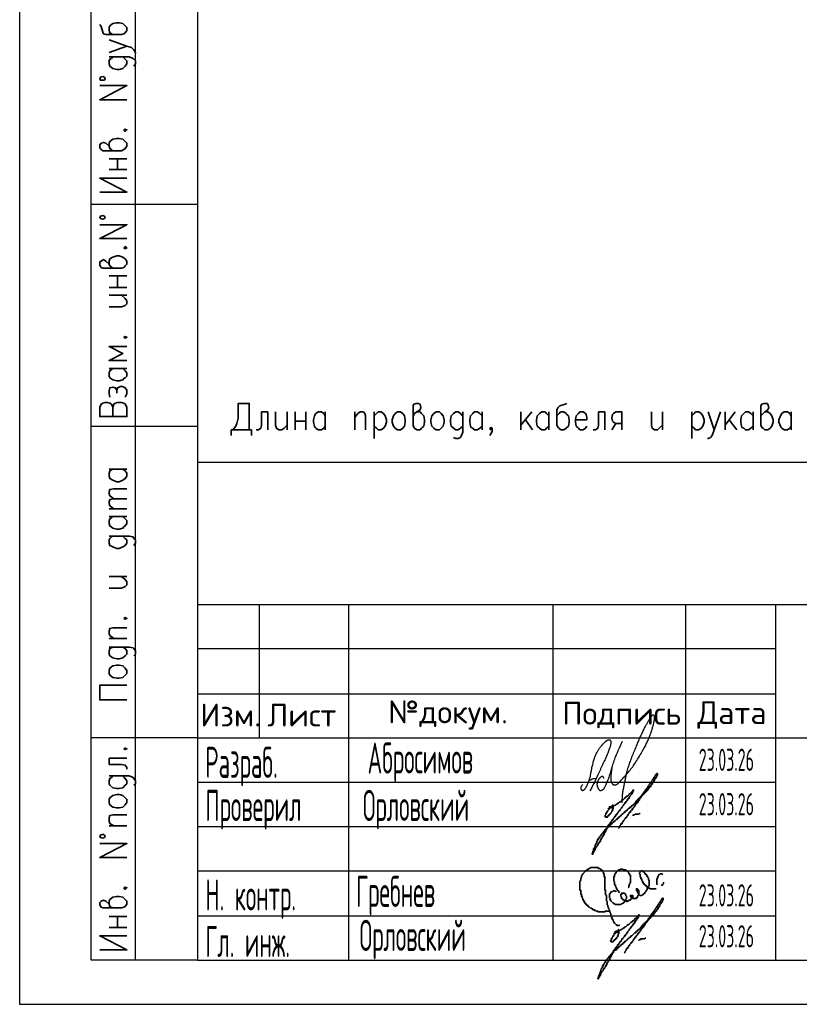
# Model space of a CAD drawing. Header units: millimetres. Extents: x 2 to 211, y 0 to 297.
# Tile 1 of 3: x 2 to 89, y 0 to 111. Entities that reach past the tile are written whole.
import ezdxf

# ---------------------------------------------------------------- set-up
doc = ezdxf.new("R2010")
doc.units = ezdxf.units.MM
doc.layers.add('Cont', color=6, linetype='Continuous')
doc.layers.add('Основная', color=1, linetype='Continuous', lineweight=50)
doc.styles.add('Isocpeur', font='isocpeur.ttf')
doc.styles.add('simplex.shx', font='simplex.shx', dxfattribs={"width": 0.9, "height": 2})

# ---------------------------------------------------------------- blocks, each defined once
blk = doc.blocks.new('абросимов')
at = {"color": 162, "lineweight": 25}
for points in [[(-760.73, -527.91), (-760.77, -528.14), (-760.79, -528.33), (-760.81, -528.47), (-760.83, -528.59), (-760.84, -528.67), (-760.84, -528.74), (-760.84, -528.79), (-760.84, -528.84), (-760.85, -528.89), (-760.84, -528.93), (-760.84, -528.98), (-760.84, -529.02), (-760.84, -529.06), (-760.84, -529.11), (-760.83, -529.15), (-760.83, -529.18), (-760.83, -529.22), (-760.82, -529.26), (-760.81, -529.29), (-760.81, -529.32), (-760.8, -529.36), (-760.79, -529.39), (-760.78, -529.42), (-760.77, -529.45), (-760.76, -529.48), (-760.75, -529.5), (-760.74, -529.53), (-760.72, -529.56), (-760.71, -529.58), (-760.69, -529.61), (-760.68, -529.63), (-760.66, -529.65), (-760.65, -529.67), (-760.63, -529.69), (-760.61, -529.7), (-760.6, -529.72), (-760.58, -529.73), (-760.56, -529.74), (-760.55, -529.75), (-760.53, -529.75), (-760.51, -529.76), (-760.49, -529.77), (-760.47, -529.77), (-760.45, -529.77), (-760.43, -529.77), (-760.41, -529.77), (-760.39, -529.77), (-760.37, -529.77), (-760.34, -529.76), (-760.31, -529.76), (-760.29, -529.75), (-760.26, -529.74), (-760.23, -529.73), (-760.2, -529.72), (-760.17, -529.71), (-760.15, -529.7), (-760.12, -529.68), (-760.09, -529.66), (-760.06, -529.64), (-760.03, -529.61), (-759.99, -529.57), (-759.93, -529.52), (-759.87, -529.45), (-759.79, -529.37), (-759.7, -529.28), (-759.6, -529.16), (-759.48, -529.04), (-759.36, -528.91), (-759.24, -528.77), (-759.11, -528.63), (-758.99, -528.49), (-758.87, -528.36), (-758.76, -528.22), (-758.66, -528.1), (-758.57, -527.97), (-758.47, -527.85), (-758.38, -527.72), (-758.29, -527.59), (-758.2, -527.46), (-758.11, -527.32), (-758.02, -527.17), (-757.92, -527.02), (-757.82, -526.86), (-757.72, -526.7), (-757.62, -526.54), (-757.52, -526.39), (-757.43, -526.23), (-757.34, -526.08), (-757.26, -525.94), (-757.19, -525.81), (-757.12, -525.68), (-757.05, -525.56), (-756.99, -525.45), (-756.93, -525.34), (-756.88, -525.23), (-756.83, -525.12), (-756.78, -525.02), (-756.73, -524.92), (-756.69, -524.82), (-756.64, -524.72), (-756.6, -524.62), (-756.56, -524.53), (-756.52, -524.43), (-756.48, -524.33), (-756.44, -524.24), (-756.41, -524.14), (-756.37, -524.05), (-756.34, -523.95), (-756.31, -523.86), (-756.28, -523.76), (-756.24, -523.67), (-756.21, -523.57), (-756.19, -523.48), (-756.16, -523.38), (-756.13, -523.29), (-756.1, -523.2), (-756.08, -523.11), (-756.05, -523.02), (-756.03, -522.93), (-756.01, -522.85), (-756, -522.76), (-755.98, -522.68), (-755.97, -522.61), (-755.95, -522.53), (-755.94, -522.47), (-755.94, -522.4), (-755.93, -522.34), (-755.93, -522.28), (-755.92, -522.23), (-755.92, -522.19), (-755.92, -522.14), (-755.92, -522.11), (-755.93, -522.07), (-755.93, -522.04), (-755.93, -522.02), (-755.94, -522), (-755.94, -521.98), (-755.95, -521.96), (-755.95, -521.95), (-755.96, -521.94), (-755.96, -521.93), (-755.97, -521.93), (-755.98, -521.92), (-755.98, -521.92), (-755.99, -521.92), (-756, -521.91), (-756, -521.91), (-756.01, -521.91), (-756.02, -521.91), (-756.02, -521.9), (-756.03, -521.9), (-756.04, -521.9), (-756.05, -521.9), (-756.05, -521.9), (-756.06, -521.9), (-756.07, -521.9), (-756.08, -521.9), (-756.09, -521.9), (-756.1, -521.91), (-756.11, -521.91), (-756.11, -521.91), (-756.12, -521.91), (-756.13, -521.92), (-756.14, -521.92), (-756.15, -521.93), (-756.16, -521.93), (-756.17, -521.94), (-756.18, -521.94), (-756.19, -521.95), (-756.2, -521.96), (-756.21, -521.97), (-756.22, -521.98), (-756.23, -522), (-756.25, -522.02), (-756.26, -522.04), (-756.28, -522.07), (-756.3, -522.1), (-756.33, -522.13), (-756.35, -522.17), (-756.38, -522.21), (-756.41, -522.26), (-756.45, -522.31), (-756.48, -522.36), (-756.52, -522.42), (-756.55, -522.48), (-756.59, -522.54), (-756.63, -522.6), (-756.67, -522.67), (-756.71, -522.73), (-756.76, -522.81), (-756.8, -522.88), (-756.84, -522.96), (-756.89, -523.04), (-756.93, -523.12), (-756.98, -523.21), (-757.03, -523.3), (-757.08, -523.4), (-757.13, -523.5), (-757.18, -523.6), (-757.23, -523.71), (-757.29, -523.82), (-757.35, -523.94), (-757.4, -524.06), (-757.46, -524.19), (-757.52, -524.31), (-757.58, -524.44), (-757.63, -524.56), (-757.68, -524.68), (-757.73, -524.8), (-757.78, -524.91), (-757.83, -525.02), (-757.87, -525.14), (-757.92, -525.25), (-757.97, -525.37), (-758.02, -525.5), (-758.07, -525.63), (-758.13, -525.76), (-758.19, -525.9), (-758.25, -526.05), (-758.31, -526.2), (-758.37, -526.36), (-758.44, -526.51), (-758.5, -526.66), (-758.56, -526.82), (-758.62, -526.97), (-758.67, -527.12), (-758.73, -527.26), (-758.77, -527.39), (-758.82, -527.52), (-758.86, -527.64), (-758.9, -527.75), (-758.93, -527.84), (-758.95, -527.93), (-758.98, -528), (-758.99, -528.06), (-759.01, -528.12), (-759.03, -528.18), (-759.04, -528.23), (-759.05, -528.29), (-759.07, -528.36), (-759.09, -528.43), (-759.1, -528.51), (-759.12, -528.6), (-759.14, -528.69), (-759.16, -528.79), (-759.18, -528.88), (-759.2, -528.98), (-759.22, -529.07), (-759.24, -529.17), (-759.26, -529.26), (-759.28, -529.35), (-759.3, -529.44), (-759.31, -529.53), (-759.33, -529.62), (-759.35, -529.72), (-759.37, -529.81), (-759.39, -529.91), (-759.41, -530.02), (-759.43, -530.12), (-759.45, -530.23), (-759.47, -530.34), (-759.49, -530.45), (-759.51, -530.55), (-759.52, -530.66), (-759.54, -530.77), (-759.55, -530.88), (-759.56, -530.99), (-759.58, -531.11), (-759.58, -531.25), (-759.59, -531.41), (-759.59, -531.58), (-759.6, -531.78)], [(-763.99, -529.71), (-764.05, -529.78), (-764.1, -529.84), (-764.14, -529.9), (-764.17, -529.94), (-764.19, -529.97), (-764.2, -530), (-764.21, -530.02), (-764.22, -530.05), (-764.22, -530.07), (-764.22, -530.08), (-764.23, -530.1), (-764.23, -530.12), (-764.23, -530.13), (-764.22, -530.15), (-764.22, -530.16), (-764.22, -530.18), (-764.22, -530.19), (-764.21, -530.21), (-764.21, -530.22), (-764.2, -530.23), (-764.19, -530.25), (-764.18, -530.26), (-764.17, -530.27), (-764.16, -530.29), (-764.15, -530.3), (-764.14, -530.31), (-764.13, -530.32), (-764.11, -530.33), (-764.1, -530.34), (-764.08, -530.35), (-764.07, -530.36), (-764.05, -530.37), (-764.03, -530.37), (-764.02, -530.38), (-764, -530.38), (-763.98, -530.38), (-763.97, -530.38), (-763.95, -530.37), (-763.93, -530.37), (-763.91, -530.36), (-763.89, -530.35), (-763.87, -530.34), (-763.85, -530.32), (-763.83, -530.3), (-763.81, -530.29), (-763.79, -530.27), (-763.77, -530.25), (-763.75, -530.23), (-763.73, -530.21), (-763.71, -530.18), (-763.69, -530.16), (-763.67, -530.13), (-763.66, -530.1), (-763.64, -530.07), (-763.62, -530.04), (-763.6, -530), (-763.57, -529.96), (-763.55, -529.91), (-763.53, -529.86), (-763.5, -529.81), (-763.48, -529.75), (-763.45, -529.69), (-763.42, -529.62), (-763.4, -529.55), (-763.37, -529.48), (-763.34, -529.41), (-763.31, -529.33), (-763.28, -529.25), (-763.25, -529.17), (-763.23, -529.1), (-763.2, -529.02), (-763.18, -528.94), (-763.16, -528.86), (-763.14, -528.79), (-763.13, -528.71), (-763.11, -528.63), (-763.1, -528.55), (-763.09, -528.47), (-763.07, -528.37), (-763.05, -528.28), (-763.03, -528.17), (-763.01, -528.06), (-762.99, -527.94), (-762.96, -527.82), (-762.93, -527.7), (-762.9, -527.58), (-762.87, -527.45), (-762.84, -527.33), (-762.81, -527.21), (-762.78, -527.09), (-762.74, -526.97), (-762.71, -526.86), (-762.67, -526.75), (-762.63, -526.65), (-762.59, -526.54), (-762.56, -526.44), (-762.52, -526.35), (-762.47, -526.26), (-762.43, -526.17), (-762.39, -526.09), (-762.35, -526.02), (-762.31, -525.94), (-762.27, -525.87), (-762.23, -525.81), (-762.19, -525.75), (-762.15, -525.69), (-762.11, -525.63), (-762.07, -525.58), (-762.04, -525.53), (-762, -525.49), (-761.97, -525.44), (-761.93, -525.4), (-761.9, -525.36), (-761.86, -525.32), (-761.83, -525.28), (-761.8, -525.25), (-761.77, -525.21), (-761.73, -525.18), (-761.7, -525.15), (-761.67, -525.12), (-761.64, -525.08), (-761.61, -525.05), (-761.58, -525.02), (-761.55, -525), (-761.52, -524.97), (-761.5, -524.94), (-761.47, -524.92), (-761.45, -524.89), (-761.42, -524.87), (-761.4, -524.85), (-761.37, -524.83), (-761.35, -524.81), (-761.33, -524.8), (-761.31, -524.78), (-761.29, -524.76), (-761.26, -524.75), (-761.24, -524.74), (-761.22, -524.73), (-761.2, -524.72), (-761.18, -524.71), (-761.16, -524.7), (-761.14, -524.69), (-761.11, -524.69), (-761.1, -524.69), (-761.08, -524.68), (-761.06, -524.68), (-761.04, -524.68), (-761.03, -524.68), (-761.01, -524.69), (-761, -524.69), (-760.98, -524.69), (-760.97, -524.7), (-760.95, -524.7), (-760.94, -524.71), (-760.93, -524.72), (-760.92, -524.73), (-760.91, -524.73), (-760.9, -524.74), (-760.89, -524.75), (-760.88, -524.77), (-760.87, -524.78), (-760.87, -524.79), (-760.86, -524.81), (-760.86, -524.82), (-760.85, -524.84), (-760.85, -524.86), (-760.85, -524.88), (-760.84, -524.9), (-760.84, -524.92), (-760.84, -524.94), (-760.84, -524.97), (-760.84, -524.99), (-760.84, -525.02), (-760.84, -525.05), (-760.84, -525.08), (-760.84, -525.12), (-760.85, -525.15), (-760.85, -525.19), (-760.86, -525.24), (-760.87, -525.28), (-760.89, -525.34), (-760.9, -525.4), (-760.92, -525.47), (-760.95, -525.55), (-760.98, -525.64), (-761.01, -525.74), (-761.05, -525.85), (-761.1, -525.96), (-761.14, -526.08), (-761.19, -526.2), (-761.24, -526.33), (-761.3, -526.46), (-761.35, -526.58), (-761.41, -526.71), (-761.47, -526.84), (-761.53, -526.98), (-761.59, -527.11), (-761.66, -527.24), (-761.72, -527.38), (-761.79, -527.52), (-761.85, -527.66), (-761.92, -527.81), (-761.99, -527.95), (-762.05, -528.1), (-762.12, -528.25), (-762.19, -528.41), (-762.26, -528.56), (-762.33, -528.72), (-762.4, -528.88), (-762.48, -529.04), (-762.56, -529.21), (-762.65, -529.41), (-762.76, -529.62), (-762.89, -529.86), (-763.03, -530.12), (-763.21, -530.43)], [(-761.61, -529.05), (-761.63, -528.99), (-761.65, -528.95), (-761.66, -528.91), (-761.67, -528.88), (-761.69, -528.86), (-761.7, -528.85), (-761.71, -528.84), (-761.72, -528.83), (-761.73, -528.82), (-761.74, -528.82), (-761.75, -528.82), (-761.76, -528.81), (-761.77, -528.81), (-761.78, -528.81), (-761.79, -528.81), (-761.81, -528.81), (-761.82, -528.82), (-761.83, -528.82), (-761.84, -528.82), (-761.86, -528.83), (-761.87, -528.83), (-761.89, -528.84), (-761.91, -528.85), (-761.92, -528.86), (-761.94, -528.87), (-761.97, -528.88), (-761.99, -528.9), (-762.01, -528.91), (-762.03, -528.93), (-762.05, -528.95), (-762.07, -528.97), (-762.09, -528.99), (-762.11, -529.02), (-762.13, -529.04), (-762.15, -529.06), (-762.17, -529.08), (-762.19, -529.11), (-762.2, -529.13), (-762.22, -529.16), (-762.23, -529.18), (-762.25, -529.21), (-762.26, -529.23), (-762.27, -529.26), (-762.28, -529.28), (-762.29, -529.31), (-762.3, -529.34), (-762.32, -529.36), (-762.33, -529.39), (-762.34, -529.42), (-762.35, -529.45), (-762.35, -529.47), (-762.36, -529.5), (-762.37, -529.53), (-762.38, -529.56), (-762.39, -529.59), (-762.39, -529.61), (-762.39, -529.64), (-762.4, -529.67), (-762.4, -529.69), (-762.4, -529.72), (-762.4, -529.74), (-762.4, -529.77), (-762.39, -529.8), (-762.39, -529.82), (-762.38, -529.85), (-762.38, -529.87), (-762.37, -529.9), (-762.36, -529.93), (-762.35, -529.95), (-762.34, -529.98), (-762.33, -530.01), (-762.32, -530.03), (-762.31, -530.06), (-762.3, -530.08), (-762.29, -530.11), (-762.28, -530.13), (-762.27, -530.16), (-762.26, -530.18), (-762.25, -530.2), (-762.24, -530.22), (-762.23, -530.23), (-762.22, -530.25), (-762.21, -530.26), (-762.2, -530.28), (-762.19, -530.29), (-762.17, -530.3), (-762.16, -530.31), (-762.15, -530.33), (-762.14, -530.34), (-762.12, -530.35), (-762.11, -530.36), (-762.1, -530.37), (-762.08, -530.38), (-762.07, -530.38), (-762.06, -530.39), (-762.04, -530.4), (-762.03, -530.4), (-762.01, -530.4), (-761.99, -530.4), (-761.97, -530.4), (-761.96, -530.39), (-761.93, -530.39), (-761.91, -530.38), (-761.89, -530.37), (-761.86, -530.36), (-761.83, -530.35), (-761.8, -530.33), (-761.77, -530.32), (-761.75, -530.3), (-761.72, -530.28), (-761.69, -530.27), (-761.67, -530.25), (-761.65, -530.23), (-761.63, -530.22), (-761.61, -530.2), (-761.6, -530.17), (-761.58, -530.15), (-761.56, -530.11), (-761.54, -530.07), (-761.51, -530.02), (-761.48, -529.96), (-761.44, -529.88), (-761.4, -529.8), (-761.36, -529.71), (-761.31, -529.61), (-761.27, -529.51), (-761.22, -529.39), (-761.17, -529.27), (-761.12, -529.15), (-761.08, -529.01), (-761.03, -528.88), (-760.99, -528.74), (-760.94, -528.59), (-760.89, -528.44), (-760.85, -528.29), (-760.8, -528.14), (-760.76, -527.99), (-760.71, -527.83), (-760.66, -527.67), (-760.61, -527.51), (-760.56, -527.35), (-760.51, -527.19), (-760.46, -527.03), (-760.4, -526.87), (-760.34, -526.7), (-760.27, -526.53), (-760.19, -526.34), (-760.1, -526.13), (-760, -525.88), (-759.87, -525.59), (-759.72, -525.25), (-759.54, -524.84)], [(-763.28, -529.26), (-763.22, -529.23), (-763.17, -529.21), (-763.13, -529.19), (-763.09, -529.17), (-763.06, -529.15), (-763.03, -529.14), (-763, -529.13), (-762.98, -529.12), (-762.96, -529.11), (-762.94, -529.1), (-762.92, -529.09), (-762.9, -529.08), (-762.88, -529.08), (-762.87, -529.07), (-762.85, -529.06), (-762.83, -529.06), (-762.82, -529.05), (-762.8, -529.05), (-762.79, -529.05), (-762.77, -529.04), (-762.76, -529.04), (-762.74, -529.04), (-762.72, -529.04), (-762.71, -529.04), (-762.69, -529.04), (-762.67, -529.04), (-762.65, -529.04), (-762.63, -529.04), (-762.61, -529.05), (-762.58, -529.06), (-762.54, -529.08), (-762.5, -529.09)]]:
    blk.add_lwpolyline(points, dxfattribs=at)
blk = doc.blocks.new('гребнев')
at = {"color": 7, "lineweight": 35, "flags": 128}
for points in [[(980.67, 131.23), (980.59, 131.14), (980.5, 131.14), (980.42, 131.14), (980.33, 131.14), (980.33, 131.23), (980.25, 131.23), (980.16, 131.31), (980.08, 131.4), (980.08, 131.48), (979.99, 131.48), (979.99, 131.57), (979.91, 131.65), (979.91, 131.74), (979.91, 131.82), (979.82, 131.82), (979.82, 131.9), (979.82, 131.99), (979.74, 132.07), (979.74, 132.16), (979.74, 132.24), (979.66, 132.33), (979.66, 132.41), (979.66, 132.5), (979.57, 132.58), (979.57, 132.67), (979.49, 132.75), (979.49, 132.84), (979.49, 132.92), (979.4, 133.01), (979.4, 133.09), (979.4, 133.17), (979.32, 133.26), (979.32, 133.34), (979.32, 133.43), (979.23, 133.51), (979.23, 133.6), (979.23, 133.68), (979.23, 133.77), (979.23, 133.85), (979.15, 133.94), (979.15, 134.02), (979.15, 134.11), (979.15, 134.19), (979.15, 134.28), (979.15, 134.36), (979.15, 134.44), (979.15, 134.53), (979.06, 134.61), (979.06, 134.7), (979.06, 134.78), (979.06, 134.87), (979.06, 134.95), (979.06, 135.04), (979.06, 135.12), (978.98, 135.12), (978.98, 135.21), (978.98, 135.29), (978.98, 135.38), (978.98, 135.46), (978.98, 135.55), (978.98, 135.63), (978.98, 135.71), (978.98, 135.8), (978.98, 135.88), (978.98, 135.97), (978.98, 136.05), (978.98, 136.14), (978.98, 136.22), (978.98, 136.31), (978.98, 136.39), (978.98, 136.48), (978.98, 136.56), (978.98, 136.65), (978.89, 136.65), (978.89, 136.73), (978.89, 136.82), (978.89, 136.9), (978.89, 136.98), (978.81, 136.98), (978.81, 137.07), (978.81, 137.15), (978.72, 137.24), (978.72, 137.32), (978.64, 137.32), (978.64, 137.41), (978.55, 137.41), (978.55, 137.49), (978.47, 137.49), (978.39, 137.58), (978.3, 137.58), (978.22, 137.58), (978.22, 137.66), (978.13, 137.66), (978.05, 137.66), (977.96, 137.66), (977.88, 137.66), (977.79, 137.66), (977.71, 137.66), (977.62, 137.66), (977.54, 137.66), (977.45, 137.66), (977.37, 137.66), (977.28, 137.58), (977.2, 137.58), (977.12, 137.49), (977.03, 137.49), (977.03, 137.41), (976.95, 137.41), (976.86, 137.32), (976.78, 137.32), (976.78, 137.24), (976.69, 137.15), (976.61, 137.07), (976.52, 136.98), (976.52, 136.9), (976.44, 136.9), (976.44, 136.82), (976.35, 136.73), (976.35, 136.65), (976.35, 136.56), (976.27, 136.48), (976.27, 136.39), (976.27, 136.31), (976.27, 136.22), (976.18, 136.14), (976.18, 136.05), (976.18, 135.97), (976.18, 135.88), (976.18, 135.8), (976.18, 135.71), (976.18, 135.63), (976.18, 135.55), (976.18, 135.46), (976.18, 135.38), (976.18, 135.29), (976.18, 135.21), (976.18, 135.12), (976.27, 135.12), (976.27, 135.04), (976.27, 134.95), (976.27, 134.87), (976.27, 134.78), (976.27, 134.7), (976.35, 134.7), (976.35, 134.61), (976.35, 134.53), (976.35, 134.44), (976.44, 134.44), (976.44, 134.36)], [(981.6, 135.38), (981.69, 135.46), (981.69, 135.63), (981.77, 135.71), (981.77, 135.8), (981.77, 135.88), (981.86, 135.97), (981.86, 136.05), (981.86, 136.14), (981.86, 136.22), (981.86, 136.31), (981.86, 136.39), (981.86, 136.48), (981.86, 136.56), (981.86, 136.65), (981.86, 136.73), (981.86, 136.82), (981.77, 136.82), (981.77, 136.9), (981.77, 136.98), (981.69, 136.98), (981.69, 137.07), (981.6, 137.15), (981.52, 137.24), (981.43, 137.32), (981.35, 137.32), (981.35, 137.41), (981.26, 137.41), (981.18, 137.41), (981.09, 137.41), (981.01, 137.49), (980.93, 137.49), (980.84, 137.49), (980.76, 137.49), (980.67, 137.41), (980.59, 137.41), (980.5, 137.41), (980.5, 137.32), (980.42, 137.32), (980.33, 137.24), (980.25, 137.15), (980.25, 137.07), (980.16, 137.07), (980.16, 136.98), (980.08, 136.9), (980.08, 136.82), (980.08, 136.73), (980.08, 136.65), (979.99, 136.65), (979.99, 136.56), (979.99, 136.48), (979.99, 136.39), (979.99, 136.31), (979.99, 136.22), (979.99, 136.14), (980.08, 136.05), (980.08, 135.97), (980.08, 135.88), (980.08, 135.8), (980.08, 135.71), (980.16, 135.71), (980.16, 135.63), (980.16, 135.55), (980.25, 135.46), (980.25, 135.38), (980.33, 135.29), (980.33, 135.21), (980.42, 135.12), (980.5, 135.04), (980.5, 134.95), (980.67, 134.87)], [(983.89, 135.63), (983.97, 135.63), (983.97, 135.71), (983.97, 135.8), (983.97, 135.88), (983.97, 135.97), (983.97, 136.05), (983.97, 136.14), (983.97, 136.22), (983.89, 136.31), (983.89, 136.39), (983.89, 136.48), (983.8, 136.56), (983.8, 136.65), (983.72, 136.65), (983.72, 136.73), (983.72, 136.82), (983.63, 136.82), (983.63, 136.9), (983.55, 136.9), (983.55, 136.98), (983.47, 136.98), (983.47, 137.07), (983.38, 137.15), (983.3, 137.24), (983.21, 137.24), (983.21, 137.32), (983.13, 137.32), (983.04, 137.32), (982.96, 137.24), (982.96, 137.15), (982.87, 137.07), (982.87, 136.98), (982.96, 136.9), (982.96, 136.82), (982.96, 136.73), (982.96, 136.65), (983.04, 136.56), (983.04, 136.48), (983.04, 136.39), (983.13, 136.39), (983.13, 136.31), (983.13, 136.22), (983.21, 136.14), (983.21, 136.05), (983.3, 136.05), (983.3, 135.97), (983.3, 135.88), (983.38, 135.88), (983.38, 135.8), (983.47, 135.8), (983.47, 135.71), (983.55, 135.71), (983.55, 135.63), (983.63, 135.63), (983.63, 135.55), (983.72, 135.55), (983.72, 135.46), (983.8, 135.46), (983.89, 135.46), (983.89, 135.38), (983.97, 135.38), (984.06, 135.29), (984.14, 135.29), (984.23, 135.29), (984.31, 135.29), (984.4, 135.29), (984.48, 135.29), (984.57, 135.29), (984.74, 135.29)], [(985.5, 136.9), (985.41, 136.98), (985.33, 136.98), (985.24, 136.98), (985.16, 136.9), (985.07, 136.9), (985.07, 136.82), (984.99, 136.73), (984.99, 136.65), (984.9, 136.56), (984.9, 136.48), (984.9, 136.39), (984.82, 136.39), (984.82, 136.31), (984.82, 136.22), (984.82, 136.14), (984.82, 136.05), (984.82, 135.97), (984.82, 135.8), (984.9, 135.71)], [(980.25, 134.95), (980.16, 135.04), (979.99, 135.04), (979.91, 135.04), (979.82, 134.95), (979.74, 134.95), (979.66, 134.95), (979.66, 134.87), (979.57, 134.78), (979.57, 134.7), (979.49, 134.7), (979.49, 134.61), (979.49, 134.53), (979.49, 134.44), (979.49, 134.36), (979.49, 134.28), (979.57, 134.19), (979.57, 134.11), (979.57, 134.02), (979.66, 134.02), (979.66, 133.94), (979.74, 133.85), (979.82, 133.77), (979.91, 133.68), (979.99, 133.68), (979.99, 133.6), (980.08, 133.6), (980.16, 133.51), (980.25, 133.51), (980.33, 133.51), (980.42, 133.51), (980.5, 133.51), (980.59, 133.51), (980.67, 133.51), (980.76, 133.51), (980.84, 133.6), (980.93, 133.6), (981.01, 133.68), (981.09, 133.68), (981.09, 133.77), (981.18, 133.77), (981.18, 133.85), (981.26, 133.85), (981.26, 133.94), (981.35, 133.94), (981.35, 134.02), (981.35, 134.11), (981.43, 134.19), (981.43, 134.28), (981.43, 134.36), (981.43, 134.44), (981.35, 134.53), (981.35, 134.61), (981.26, 134.7), (981.18, 134.78), (981.09, 134.78), (981.01, 134.78), (980.93, 134.78), (980.84, 134.78), (980.84, 134.7), (980.84, 134.61), (980.76, 134.61), (980.76, 134.53), (980.76, 134.44), (980.84, 134.36), (980.84, 134.28), (980.84, 134.19), (980.93, 134.19), (981.01, 134.11), (981.09, 134.02), (981.18, 134.02), (981.18, 133.94), (981.26, 133.94), (981.35, 133.94), (981.43, 133.85), (981.52, 133.85), (981.52, 133.94), (981.6, 133.94), (981.69, 133.94), (981.69, 134.02), (981.77, 134.02), (981.86, 134.02), (981.86, 134.11), (981.94, 134.11), (982.03, 134.19), (982.11, 134.28), (982.11, 134.36), (982.11, 134.44), (982.11, 134.53), (982.03, 134.53), (981.94, 134.53), (981.86, 134.53), (981.86, 134.44), (981.94, 134.44), (981.94, 134.36), (981.94, 134.28), (982.03, 134.28), (982.11, 134.28), (982.11, 134.19), (982.2, 134.19), (982.28, 134.19), (982.36, 134.19), (982.45, 134.19), (982.53, 134.19), (982.53, 134.28), (982.62, 134.28), (982.62, 134.36), (982.7, 134.44), (982.7, 134.53), (982.79, 134.53), (982.79, 134.61), (982.79, 134.7), (982.79, 134.78), (982.79, 134.87), (982.79, 134.95), (982.79, 135.04), (982.79, 135.12), (982.7, 135.12), (982.7, 135.21), (982.62, 135.21), (982.62, 135.29), (982.53, 135.29), (982.53, 135.21), (982.53, 135.12), (982.62, 135.12), (982.62, 135.04), (982.62, 134.95), (982.7, 134.87), (982.7, 134.78), (982.79, 134.7), (982.79, 134.61), (982.87, 134.61), (982.96, 134.53), (983.04, 134.53), (983.13, 134.53), (983.21, 134.61), (983.3, 134.61), (983.3, 134.7), (983.38, 134.7), (983.47, 134.78), (983.47, 134.87), (983.55, 134.95), (983.63, 135.04), (983.72, 135.12), (983.72, 135.21), (983.8, 135.38), (983.8, 135.46), (983.89, 135.55), (983.89, 135.63)], [(985.41, 135.63), (985.41, 135.71), (985.5, 135.71), (985.5, 135.8), (985.58, 135.88), (985.58, 135.97), (985.67, 135.97)], [(976.44, 134.36), (976.44, 134.28), (976.52, 134.19), (976.52, 134.11), (976.52, 134.02), (976.61, 134.02), (976.61, 133.94), (976.61, 133.85), (976.69, 133.85), (976.69, 133.77), (976.78, 133.68), (976.78, 133.6), (976.86, 133.6), (976.86, 133.51), (976.95, 133.51), (976.95, 133.43), (977.03, 133.43), (977.12, 133.34), (977.12, 133.26), (977.2, 133.26), (977.28, 133.17), (977.37, 133.09), (977.45, 133.09), (977.54, 133.01), (977.62, 133.01), (977.62, 132.92), (977.71, 132.92), (977.79, 132.92), (977.79, 132.84), (977.88, 132.84), (977.96, 132.84), (978.05, 132.75), (978.13, 132.75), (978.22, 132.75), (978.22, 132.67), (978.3, 132.67), (978.39, 132.67), (978.47, 132.67), (978.55, 132.67), (978.64, 132.67), (978.72, 132.67), (978.81, 132.67), (978.89, 132.67), (978.98, 132.67), (978.98, 132.75), (979.06, 132.75), (979.15, 132.75), (979.23, 132.75), (979.32, 132.75), (979.4, 132.75), (979.49, 132.75)]]:
    blk.add_lwpolyline(points, dxfattribs=at)
blk = doc.blocks.new('Орловский')
at = {"color": 7, "lineweight": 35, "flags": 128}
for points in [[(979.15, 126.57), (979.15, 126.66), (979.23, 126.74), (979.23, 126.82), (979.23, 126.91), (979.32, 126.91), (979.32, 126.99), (979.32, 127.08), (979.4, 127.08), (979.4, 127.16), (979.49, 127.25), (979.49, 127.33), (979.57, 127.33), (979.57, 127.42), (979.66, 127.5), (979.66, 127.59), (979.74, 127.59), (979.74, 127.67), (979.82, 127.76), (979.91, 127.84), (979.99, 127.93), (979.99, 128.01), (980.08, 128.01), (980.08, 128.09), (980.16, 128.09), (980.16, 128.18), (980.25, 128.26), (980.33, 128.35), (980.42, 128.43), (980.5, 128.43), (980.5, 128.52), (980.59, 128.6), (980.67, 128.69), (980.76, 128.69), (980.76, 128.77), (980.84, 128.77), (980.84, 128.86), (980.93, 128.86), (980.93, 128.94), (981.01, 128.94), (981.09, 129.03), (981.09, 129.11), (981.18, 129.11), (981.26, 129.2), (981.35, 129.28), (981.43, 129.36), (981.52, 129.36), (981.52, 129.45), (981.6, 129.45), (981.6, 129.53), (981.69, 129.53), (981.69, 129.62), (981.77, 129.62), (981.77, 129.7), (981.86, 129.7), (981.94, 129.79), (982.03, 129.87), (982.11, 129.96), (982.2, 130.04), (982.28, 130.13), (982.36, 130.13), (982.36, 130.21), (982.45, 130.21), (982.45, 130.3), (982.53, 130.3), (982.62, 130.38), (982.7, 130.47), (982.79, 130.55), (982.87, 130.63), (982.96, 130.63), (982.96, 130.72), (983.04, 130.72), (983.04, 130.8), (983.13, 130.8), (983.13, 130.89), (983.21, 130.89), (983.21, 130.97), (983.3, 130.97), (983.38, 131.06), (983.47, 131.14), (983.55, 131.23), (983.63, 131.31), (983.63, 131.4), (983.72, 131.4), (983.72, 131.48), (983.8, 131.48), (983.8, 131.57), (983.89, 131.57), (983.89, 131.65), (983.97, 131.65), (983.97, 131.74), (984.06, 131.74), (984.06, 131.82), (984.14, 131.82), (984.14, 131.9), (984.23, 131.9), (984.23, 131.99), (984.31, 131.99), (984.31, 132.07), (984.4, 132.07), (984.4, 132.16), (984.48, 132.16), (984.48, 132.24), (984.57, 132.24), (984.57, 132.33), (984.65, 132.33), (984.65, 132.41), (984.74, 132.41), (984.74, 132.5), (984.82, 132.5), (984.82, 132.58), (984.9, 132.58), (984.9, 132.67), (984.99, 132.67), (984.99, 132.75), (985.07, 132.84), (985.16, 132.92), (985.16, 133.01), (985.24, 133.01), (985.24, 133.09), (985.33, 133.09), (985.33, 133.17), (985.41, 133.26), (985.41, 133.34), (985.5, 133.34), (985.5, 133.43), (985.5, 133.51), (985.58, 133.51), (985.58, 133.6), (985.67, 133.6), (985.67, 133.68), (985.75, 133.77), (985.75, 133.85), (985.84, 133.94), (985.84, 134.02), (985.92, 134.02), (985.92, 134.11), (986.01, 134.19), (986.01, 134.28), (986.09, 134.36), (986.09, 134.44), (986.09, 134.53), (986.01, 134.53), (985.92, 134.44), (985.92, 134.36), (985.84, 134.36), (985.84, 134.28), (985.75, 134.19), (985.75, 134.11), (985.67, 134.11), (985.67, 134.02), (985.58, 133.94), (985.58, 133.85), (985.5, 133.85), (985.5, 133.77), (985.41, 133.68), (985.41, 133.6), (985.33, 133.6), (985.33, 133.51), (985.24, 133.43), (985.16, 133.34), (985.16, 133.26)], [(985.16, 133.26), (985.07, 133.17), (985.07, 133.09), (984.99, 133.09), (984.99, 133.01), (984.99, 132.92), (984.9, 132.92), (984.9, 132.84), (984.82, 132.84), (984.82, 132.75), (984.74, 132.75), (984.74, 132.67), (984.65, 132.58), (984.65, 132.5), (984.57, 132.5), (984.57, 132.41), (984.48, 132.33), (984.48, 132.24), (984.4, 132.24), (984.4, 132.16), (984.31, 132.07), (984.31, 131.99), (984.23, 131.9), (984.23, 131.82), (984.14, 131.82), (984.14, 131.74), (984.06, 131.65), (984.06, 131.57), (983.97, 131.57), (983.97, 131.48), (983.89, 131.4), (983.89, 131.31), (983.8, 131.31), (983.8, 131.23), (983.72, 131.23), (983.72, 131.14), (983.63, 131.14), (983.63, 131.06), (983.55, 130.97), (983.55, 130.89), (983.47, 130.89), (983.47, 130.8), (983.38, 130.72), (983.3, 130.63), (983.3, 130.55), (983.21, 130.55), (983.21, 130.47), (983.13, 130.38), (983.04, 130.3), (983.04, 130.21), (982.96, 130.21), (982.96, 130.13), (982.87, 130.13), (982.87, 130.04), (982.79, 129.96), (982.79, 129.87), (982.7, 129.87), (982.7, 129.79), (982.62, 129.7), (982.62, 129.62), (982.53, 129.62), (982.53, 129.53), (982.45, 129.53), (982.45, 129.45), (982.36, 129.36), (982.28, 129.28), (982.28, 129.2), (982.2, 129.2), (982.2, 129.11), (982.11, 129.03), (982.11, 128.94), (982.03, 128.94), (982.03, 128.86), (981.94, 128.86), (981.94, 128.77), (981.86, 128.69), (981.86, 128.6), (981.77, 128.52), (981.77, 128.43), (981.69, 128.35)], [(980.5, 130.55), (980.67, 130.63), (980.76, 130.63), (980.84, 130.72), (980.93, 130.72), (981.01, 130.8), (981.09, 130.8), (981.09, 130.89), (981.18, 130.89), (981.26, 130.97), (981.35, 130.97), (981.43, 131.06), (981.52, 131.14), (981.6, 131.14), (981.69, 131.23), (981.77, 131.31), (981.86, 131.31), (981.94, 131.4), (982.03, 131.48), (982.11, 131.57), (982.2, 131.57), (982.28, 131.65), (982.36, 131.74), (982.45, 131.82), (982.53, 131.9), (982.62, 131.9), (982.62, 131.99), (982.7, 131.99), (982.79, 132.07), (982.87, 132.16), (982.87, 132.24), (982.96, 132.24), (983.04, 132.33), (983.13, 132.41), (983.21, 132.5), (983.3, 132.58), (983.3, 132.67), (983.38, 132.67), (983.38, 132.58), (983.3, 132.5), (983.3, 132.41), (983.21, 132.33), (983.21, 132.24), (983.13, 132.24), (983.13, 132.16), (983.04, 132.07), (982.96, 131.99), (982.96, 131.9), (982.87, 131.9), (982.87, 131.82), (982.87, 131.74), (982.79, 131.74), (982.79, 131.65), (982.7, 131.65), (982.7, 131.57), (982.62, 131.48), (982.53, 131.4), (982.53, 131.31), (982.45, 131.31), (982.45, 131.23), (982.36, 131.14), (982.28, 131.06), (982.28, 130.97), (982.2, 130.97), (982.2, 130.89), (982.11, 130.8), (982.11, 130.72), (982.03, 130.72), (982.03, 130.63), (981.94, 130.55), (981.86, 130.47), (981.86, 130.38), (981.77, 130.38), (981.77, 130.3), (981.69, 130.21), (981.6, 130.13), (981.52, 130.04), (981.52, 129.96), (981.43, 129.96), (981.43, 129.87), (981.35, 129.79), (981.35, 129.7), (981.26, 129.7), (981.26, 129.62), (981.18, 129.62), (981.18, 129.53), (981.09, 129.45), (981.09, 129.36), (981.01, 129.36), (981.01, 129.28), (980.93, 129.28), (980.93, 129.2), (980.84, 129.11), (980.84, 129.03), (980.76, 129.03), (980.76, 128.94), (980.67, 128.86), (980.67, 128.77), (980.59, 128.77), (980.59, 128.69), (980.5, 128.69), (980.5, 128.6), (980.5, 128.52), (980.42, 128.52), (980.42, 128.43), (980.33, 128.35), (980.33, 128.26), (980.33, 128.18), (980.25, 128.18), (980.25, 128.09), (980.25, 128.01), (980.16, 128.01), (980.16, 127.93), (980.16, 127.84), (980.08, 127.84), (980.08, 127.76), (980.08, 127.67), (979.99, 127.67), (979.99, 127.59), (979.91, 127.5), (979.91, 127.42), (979.82, 127.33), (979.82, 127.25), (979.74, 127.25), (979.74, 127.16), (979.74, 127.08), (979.66, 127.08), (979.66, 126.99), (979.66, 126.91), (979.57, 126.91), (979.57, 126.82), (979.49, 126.74), (979.49, 126.66), (979.4, 126.66), (979.4, 126.57), (979.32, 126.49), (979.32, 126.4), (979.23, 126.32), (979.15, 126.23), (979.15, 126.15), (979.06, 126.06), (979.06, 125.98), (978.98, 125.89), (978.98, 125.81), (978.89, 125.72), (978.89, 125.64), (978.81, 125.55), (978.81, 125.47), (978.72, 125.47), (978.72, 125.55), (978.81, 125.55), (978.81, 125.64), (978.81, 125.72), (978.81, 125.81), (978.89, 125.89), (978.89, 125.98), (978.89, 126.06), (978.98, 126.15), (978.98, 126.23), (979.06, 126.32), (979.06, 126.4), (979.06, 126.49), (979.15, 126.57)], [(981.09, 131.06), (981.01, 130.97), (980.93, 130.89), (980.84, 130.8), (980.76, 130.72), (980.67, 130.63), (980.67, 130.55), (980.59, 130.55), (980.59, 130.47), (980.5, 130.38), (980.5, 130.3), (980.42, 130.3), (980.42, 130.21), (980.33, 130.13), (980.33, 130.04), (980.25, 130.04), (980.25, 129.96), (980.25, 129.87), (980.16, 129.79), (980.16, 129.7), (980.25, 129.7), (980.25, 129.62), (980.33, 129.62), (980.42, 129.62), (980.42, 129.7), (980.5, 129.7), (980.5, 129.79), (980.59, 129.79), (980.59, 129.87), (980.67, 129.87), (980.76, 129.96), (980.76, 130.04), (980.84, 130.04), (980.84, 130.13), (980.93, 130.21), (980.93, 130.3), (981.01, 130.3), (981.01, 130.38), (981.01, 130.47), (981.01, 130.55), (981.09, 130.55), (981.09, 130.63), (981.09, 130.72), (981.01, 130.72), (981.01, 130.8), (980.93, 130.8), (980.84, 130.8), (980.76, 130.8), (980.67, 130.8), (980.67, 130.72), (980.59, 130.72)], [(983.3, 129.79), (983.38, 129.87), (983.47, 129.87), (983.55, 129.96), (983.63, 129.96), (983.72, 129.96), (983.8, 129.96), (983.89, 129.96), (983.97, 129.96), (984.06, 130.04), (984.14, 130.04)]]:
    blk.add_lwpolyline(points, dxfattribs=at)

msp = doc.modelspace()

# ---------------------------------------------------------------- linework, layer by layer
at = {"color": 7, "linetype": 'Continuous', "lineweight": 25}
for p, q in [((1.51, 296.99), (1.51, 0)), ((1.51, 296.99), (1.51, 0)), ((21.53, 40.03), (86.56, 40.03)), ((21.53, 25), (86.56, 25)), ((21.53, 20.01), (86.56, 20.01)), ((21.53, 15.03), (86.56, 15.03)), ((21.53, 9.96), (86.56, 9.96)), ((1.51, 0), (211.45, 0)), ((1.51, 0), (211.45, 0))]:
    msp.add_line(p, q, dxfattribs=at)
at = {"color": 7, "linetype": 'Continuous', "lineweight": 35}
for p, q in [((11.57, 95.18), (13.58, 95.18)), ((12.53, 93.96), (12.53, 95.18)), ((11.57, 93.96), (13.58, 93.96)), ((11.57, 81.98), (13.58, 81.98)), ((12.53, 80.67), (12.53, 81.98)), ((11.57, 80.67), (13.58, 80.67)), ((11.57, 79.8), (13.58, 79.8)), ((11.57, 71.58), (13.58, 71.58)), ((29.44, 66.67), (29.44, 64.66)), ((31.62, 66.67), (31.62, 64.66)), ((32.5, 66.67), (32.5, 64.66)), ((33.72, 66.67), (33.72, 64.66)), ((35.9, 66.67), (35.9, 64.66)), ((39.23, 66.67), (39.23, 64.66)), ((41.41, 66.67), (41.41, 63.69)), ((53.56, 66.67), (53.56, 64.66)), ((57.93, 66.67), (57.93, 64.66)), ((59.15, 66.67), (57.93, 65.18)), ((61.08, 66.67), (61.08, 64.66)), ((67.37, 66.67), (67.37, 64.66)), ((73.84, 66.67), (73.84, 64.66)), ((77.16, 66.67), (77.16, 63.69)), ((80.92, 66.67), (80.92, 64.66)), ((82.05, 66.67), (80.92, 65.18)), ((84.06, 66.67), (84.06, 64.66)), ((88.34, 66.67), (88.34, 64.66)), ((32.5, 65.62), (33.72, 65.62)), ((58.45, 65.79), (59.24, 64.66)), ((81.35, 65.79), (82.23, 64.66)), ((68.15, 64.66), (68.59, 65.36)), ((11.57, 60.22), (13.58, 60.22)), ((11.57, 55.76), (13.58, 55.76)), ((11.57, 54.89), (13.58, 54.89)), ((11.57, 48.16), (13.58, 48.16)), ((11.57, 41.17), (13.58, 41.17)), ((11.57, 27.71), (13.58, 27.71)), ((11.57, 20.1), (13.58, 20.1)), ((11.57, 9.88), (13.58, 9.88)), ((12.53, 8.65), (12.53, 9.88)), ((11.57, 8.65), (13.58, 8.65))]:
    msp.add_line(p, q, dxfattribs=at)
for points in [[(10.52, 110.3), (10.69, 110.04), (10.87, 109.43), (10.95, 109.25), (11.22, 109.16), (12.96, 109.16), (13.23, 109.25), (13.4, 109.34), (13.58, 109.6), (13.58, 109.95), (13.4, 110.13), (13.14, 110.39), (12.7, 110.48), (12.44, 110.48), (12, 110.39), (11.83, 110.3), (11.65, 110.13), (11.57, 109.95), (11.57, 109.6), (11.65, 109.34), (12, 109.16)], [(11.57, 107.15), (13.58, 107.85), (11.57, 108.55)], [(13.58, 107.85), (14.1, 107.68), (14.36, 107.42), (14.54, 107.15), (14.54, 107.07)], [(12, 106.63), (11.83, 106.45), (11.65, 106.37), (11.57, 106.19), (11.57, 105.84), (11.65, 105.58), (12, 105.32), (12.44, 105.23), (12.7, 105.23), (13.14, 105.32), (13.4, 105.58), (13.58, 105.84), (13.58, 106.19), (13.4, 106.37), (13.14, 106.63)], [(11.57, 106.63), (13.84, 106.63), (14.27, 106.45), (14.36, 106.37), (14.54, 106.19), (14.54, 105.84), (14.36, 105.58)], [(13.58, 101.82), (10.52, 101.82), (13.58, 103.4), (10.52, 103.4)], [(12, 96.05), (11.65, 96.32), (11.57, 96.58), (11.22, 96.93), (10.95, 97.02), (10.69, 96.93), (10.52, 96.75), (10.52, 96.4), (10.69, 96.23), (10.87, 96.05), (12.96, 96.05), (13.23, 96.23), (13.4, 96.32), (13.58, 96.58), (13.58, 96.93), (13.4, 97.1), (13.14, 97.36), (12.7, 97.45), (12.44, 97.45), (12, 97.36), (11.65, 97.1), (11.57, 96.93), (11.57, 96.58)], [(10.52, 91.42), (13.58, 91.42), (10.52, 92.99), (13.58, 92.99)], [(13.58, 86.18), (10.52, 86.18), (13.58, 87.75), (10.52, 87.75)], [(12, 82.86), (11.65, 83.12), (11.57, 83.29), (11.22, 83.64), (10.95, 83.82), (10.69, 83.64), (10.52, 83.56), (10.52, 83.21), (10.69, 82.94), (10.87, 82.86), (12.96, 82.86), (13.23, 82.94), (13.4, 83.12), (13.58, 83.29), (13.58, 83.64), (13.4, 83.9), (13.14, 84.08), (12.7, 84.25), (12.44, 84.25), (12, 84.08), (11.65, 83.9), (11.57, 83.64), (11.57, 83.29)], [(11.57, 78.49), (12.96, 78.49), (13.4, 78.66), (13.58, 78.84), (13.58, 79.19), (13.4, 79.45), (12.96, 79.8)], [(13.58, 74.03), (11.57, 74.03), (13.14, 73.24), (11.57, 72.46), (13.58, 72.46)], [(13.14, 71.58), (13.4, 71.32), (13.58, 71.06), (13.58, 70.71), (13.4, 70.53), (13.23, 70.45), (13.14, 70.27), (12.7, 70.18), (12.44, 70.18), (12, 70.27), (11.65, 70.53), (11.57, 70.71), (11.57, 71.06), (11.65, 71.32), (12, 71.58)], [(11.65, 68.35), (11.57, 68.7), (11.57, 69.05), (11.65, 69.4), (12, 69.48), (12.26, 69.4), (12.44, 69.13), (12.44, 68.78)], [(12.44, 69.13), (12.53, 69.4), (12.7, 69.48), (12.96, 69.57), (13.23, 69.48), (13.4, 69.4), (13.58, 69.13), (13.58, 68.7), (13.4, 68.35)], [(10.52, 67.21), (10.52, 66.16), (13.58, 66.16), (13.58, 67.21), (13.4, 67.56), (13.23, 67.65), (12.96, 67.74), (12.53, 67.74), (12.26, 67.65), (12.09, 67.56), (12, 67.21), (12, 66.16)], [(10.52, 67.21), (10.69, 67.56), (10.87, 67.65), (11.13, 67.74), (11.39, 67.74), (11.65, 67.65), (11.83, 67.56), (12, 67.21)], [(25.5, 64.66), (25.85, 65.09), (25.94, 65.36), (26.11, 65.97), (26.11, 67.63), (27.34, 67.63), (27.34, 64.66)], [(45.78, 66.23), (45.95, 66.49), (46.22, 66.67), (46.57, 66.93), (46.65, 67.19), (46.57, 67.54), (46.39, 67.63), (46.13, 67.63), (45.87, 67.54), (45.78, 67.37), (45.78, 65.18), (45.87, 64.92), (45.95, 64.83), (46.22, 64.66), (46.57, 64.66), (46.74, 64.83), (47, 65.09), (47.09, 65.53), (47.09, 65.79), (47, 66.23), (46.74, 66.49), (46.57, 66.67), (46.22, 66.67)], [(63.09, 67.63), (62.91, 67.54), (62.3, 67.37), (62.12, 67.19), (61.95, 66.93), (61.95, 65.18), (62.12, 64.92), (62.21, 64.83), (62.39, 64.66), (62.74, 64.66), (63, 64.83), (63.26, 65.09), (63.35, 65.53), (63.35, 65.79), (63.26, 66.23), (63.09, 66.4), (63, 66.49), (62.74, 66.67), (62.39, 66.67), (62.21, 66.49), (61.95, 66.23)], [(84.94, 66.23), (85.2, 66.49), (85.37, 66.67), (85.72, 66.93), (85.81, 67.19), (85.72, 67.54), (85.64, 67.63), (85.29, 67.63), (85.02, 67.54), (84.94, 67.37), (84.94, 65.18), (85.02, 64.92), (85.2, 64.83), (85.37, 64.66), (85.72, 64.66), (85.98, 64.83), (86.16, 65.09), (86.33, 65.53), (86.33, 65.79), (86.16, 66.23), (85.98, 66.49), (85.72, 66.67), (85.37, 66.67)], [(29.44, 66.67), (28.74, 66.67), (28.74, 65.18), (28.65, 64.83), (28.39, 64.66), (28.13, 64.66)], [(30.31, 66.67), (30.31, 65.18), (30.4, 64.83), (30.66, 64.66), (31.01, 64.66), (31.27, 64.83), (31.62, 65.18)], [(35.9, 65.09), (35.73, 64.83), (35.47, 64.66), (35.12, 64.66), (34.85, 64.83), (34.77, 64.92), (34.68, 65.09), (34.59, 65.53), (34.59, 65.79), (34.68, 66.23), (34.85, 66.49), (35.12, 66.67), (35.47, 66.67), (35.73, 66.49), (35.9, 66.23)], [(39.23, 66.05), (39.57, 66.49), (39.84, 66.67), (40.19, 66.67), (40.36, 66.49), (40.45, 66.23), (40.45, 64.66)], [(41.41, 66.23), (41.67, 66.49), (41.85, 66.67), (42.2, 66.67), (42.46, 66.49), (42.63, 66.23), (42.81, 65.79), (42.81, 65.53), (42.63, 65.09), (42.46, 64.83), (42.2, 64.66), (41.85, 64.66), (41.67, 64.83), (41.41, 65.09)], [(51.37, 66.23), (51.2, 66.4), (51.11, 66.49), (50.85, 66.67), (50.59, 66.67), (50.33, 66.49), (50.06, 66.23), (49.98, 65.79), (49.98, 65.53), (50.06, 65.09), (50.33, 64.83), (50.59, 64.66), (50.85, 64.66), (51.11, 64.83), (51.37, 65.09)], [(51.37, 66.67), (51.37, 64.39), (51.2, 63.96), (51.11, 63.78), (50.85, 63.69), (50.59, 63.69), (50.33, 63.78)], [(53.56, 65.09), (53.3, 64.83), (53.03, 64.66), (52.68, 64.66), (52.51, 64.83), (52.34, 64.92), (52.25, 65.09), (52.16, 65.53), (52.16, 65.79), (52.25, 66.23), (52.51, 66.49), (52.68, 66.67), (53.03, 66.67), (53.3, 66.49), (53.56, 66.23)], [(61.08, 65.09), (60.81, 64.83), (60.64, 64.66), (60.29, 64.66), (60.03, 64.83), (59.94, 64.92), (59.76, 65.09), (59.68, 65.53), (59.68, 65.79), (59.76, 66.23), (60.03, 66.49), (60.29, 66.67), (60.64, 66.67), (60.81, 66.49), (61.08, 66.23)], [(64.05, 65.79), (65.36, 65.79), (65.36, 66.05), (65.27, 66.4), (65.18, 66.49), (64.92, 66.67), (64.57, 66.67), (64.4, 66.49), (64.13, 66.23), (64.05, 65.79), (64.05, 65.53), (64.13, 65.09), (64.4, 64.83), (64.57, 64.66), (64.92, 64.66), (65.18, 64.83), (65.36, 65.09)], [(67.37, 66.67), (66.67, 66.67), (66.67, 65.18), (66.58, 64.83), (66.32, 64.66), (66.06, 64.66)], [(69.29, 64.66), (69.29, 66.67), (68.59, 66.67), (68.33, 66.49), (68.24, 66.4), (68.15, 66.05), (68.15, 65.97), (68.24, 65.62), (68.33, 65.53), (68.59, 65.36), (69.29, 65.36)], [(72.61, 66.67), (72.61, 65.18), (72.7, 64.83), (72.96, 64.66), (73.31, 64.66), (73.49, 64.83), (73.84, 65.18)], [(77.16, 66.23), (77.42, 66.49), (77.59, 66.67), (77.94, 66.67), (78.21, 66.49), (78.38, 66.23), (78.56, 65.79), (78.56, 65.53), (78.38, 65.09), (78.21, 64.83), (77.94, 64.66), (77.59, 64.66), (77.42, 64.83), (77.16, 65.09)], [(78.99, 66.67), (79.69, 64.66), (80.39, 66.67)], [(84.06, 65.09), (83.8, 64.83), (83.54, 64.66), (83.19, 64.66), (83.01, 64.83), (82.84, 64.92), (82.75, 65.09), (82.66, 65.53), (82.66, 65.79), (82.75, 66.23), (83.01, 66.49), (83.19, 66.67), (83.54, 66.67), (83.8, 66.49), (84.06, 66.23)], [(88.34, 65.09), (88.17, 64.83), (87.91, 64.66), (87.56, 64.66), (87.3, 64.83), (87.21, 64.92), (87.12, 65.09), (86.95, 65.53), (86.95, 65.79), (87.12, 66.23), (87.3, 66.49), (87.56, 66.67), (87.91, 66.67), (88.17, 66.49), (88.34, 66.23)], [(27.6, 64.04), (27.6, 64.66), (25.33, 64.66), (25.33, 64.04)], [(54.7, 64.83), (54.52, 64.66), (54.43, 64.83), (54.52, 64.92), (54.7, 64.83), (54.7, 64.48), (54.52, 64.22), (54.43, 64.04)], [(79.69, 64.66), (79.43, 64.04), (79.25, 63.78), (78.99, 63.69), (78.91, 63.69)], [(13.14, 60.22), (13.4, 60.04), (13.58, 59.78), (13.58, 59.43), (13.4, 59.17), (13.23, 59.08), (13.14, 59), (12.7, 58.82), (12.44, 58.82), (12, 59), (11.65, 59.17), (11.57, 59.43), (11.57, 59.78), (11.65, 60.04), (12, 60.22)], [(12.09, 56.9), (11.65, 57.25), (11.57, 57.51), (11.57, 57.68), (11.65, 57.95), (12.09, 58.03), (13.58, 58.03)], [(12.09, 55.76), (11.65, 56.11), (11.57, 56.37), (11.57, 56.55), (11.65, 56.81), (12.09, 56.9), (13.58, 56.9)], [(13.14, 54.89), (13.4, 54.63), (13.58, 54.45), (13.58, 54.1), (13.4, 53.84), (13.23, 53.75), (13.14, 53.58), (12.7, 53.49), (12.44, 53.49), (12, 53.58), (11.65, 53.84), (11.57, 54.1), (11.57, 54.45), (11.65, 54.63), (12, 54.89)], [(12, 52.7), (11.83, 52.62), (11.65, 52.44), (11.57, 52.27), (11.57, 51.92), (11.65, 51.65), (12, 51.48), (12.44, 51.3), (12.7, 51.3), (13.14, 51.48), (13.4, 51.65), (13.58, 51.92), (13.58, 52.27), (13.4, 52.44), (13.14, 52.7)], [(11.57, 52.7), (13.84, 52.7), (14.27, 52.62), (14.36, 52.44), (14.54, 52.27), (14.54, 51.92), (14.36, 51.65)], [(11.57, 46.85), (12.96, 46.85), (13.4, 47.02), (13.58, 47.2), (13.58, 47.55), (13.4, 47.81), (12.96, 48.16)], [(12.09, 41.17), (11.65, 41.52), (11.57, 41.69), (11.57, 42.04), (11.65, 42.3), (12, 42.39), (13.58, 42.39)], [(12, 40.2), (11.83, 40.12), (11.65, 40.03), (11.57, 39.77), (11.57, 39.42), (11.65, 39.24), (12, 38.98), (12.44, 38.89), (12.7, 38.89), (13.14, 38.98), (13.4, 39.24), (13.58, 39.42), (13.58, 39.77), (13.4, 40.03), (13.14, 40.2)], [(11.57, 40.2), (13.84, 40.2), (14.27, 40.12), (14.36, 40.03), (14.54, 39.77), (14.54, 39.42), (14.36, 39.24)], [(13.58, 34.26), (10.52, 34.26), (10.52, 35.92), (13.58, 35.92)], [(11.57, 27.71), (11.57, 27.01), (12.96, 27.01), (13.4, 26.92), (13.58, 26.66), (13.58, 26.48)], [(12, 25.7), (11.83, 25.52), (11.65, 25.43), (11.57, 25.17), (11.57, 24.82), (11.65, 24.65), (12, 24.38), (12.44, 24.3), (12.7, 24.3), (13.14, 24.38), (13.4, 24.65), (13.58, 24.82), (13.58, 25.17), (13.4, 25.43), (13.14, 25.7)], [(11.57, 25.7), (13.84, 25.7), (14.27, 25.52), (14.36, 25.43), (14.54, 25.17), (14.54, 24.82), (14.36, 24.65)], [(12.09, 20.1), (11.65, 20.36), (11.57, 20.63), (11.57, 20.98), (11.65, 21.24), (12, 21.33), (13.58, 21.33)], [(13.58, 16.52), (10.52, 16.52), (13.58, 18.09), (10.52, 18.09)], [(12, 10.84), (11.65, 11.01), (11.57, 11.27), (11.22, 11.62), (10.95, 11.71), (10.69, 11.62), (10.52, 11.45), (10.52, 11.19), (10.69, 10.92), (10.87, 10.84), (12.96, 10.84), (13.23, 10.92), (13.4, 11.01), (13.58, 11.27), (13.58, 11.62), (13.4, 11.8), (13.14, 12.06), (12.7, 12.15), (12.44, 12.15), (12, 12.06), (11.65, 11.8), (11.57, 11.62), (11.57, 11.27)], [(10.52, 6.12), (13.58, 6.12), (10.52, 7.69), (13.58, 7.69)]]:
    msp.add_lwpolyline(points, dxfattribs=at)
for points in [[(10.87, 104.44), (10.6, 104.36), (10.52, 104.18), (10.6, 104.01), (10.87, 104.01), (11.04, 104.01), (11.13, 104.18), (11.04, 104.36)], [(13.23, 98.41), (13.4, 98.24), (13.58, 98.41), (13.4, 98.5)], [(10.87, 88.8), (10.6, 88.71), (10.52, 88.54), (10.6, 88.45), (10.87, 88.36), (11.04, 88.45), (11.13, 88.54), (11.04, 88.71)], [(13.23, 85.13), (13.4, 85.04), (13.58, 85.13), (13.4, 85.3)], [(13.23, 75.08), (13.4, 74.99), (13.58, 75.08), (13.4, 75.16)], [(44.03, 66.67), (44.38, 66.67), (44.64, 66.49), (44.82, 66.23), (44.91, 65.79), (44.91, 65.53), (44.82, 65.09), (44.64, 64.83), (44.38, 64.66), (44.03, 64.66), (43.77, 64.83), (43.6, 65.09), (43.42, 65.53), (43.42, 65.79), (43.6, 66.23), (43.77, 66.49)], [(48.4, 66.67), (48.75, 66.67), (48.93, 66.49), (49.19, 66.23), (49.28, 65.79), (49.28, 65.53), (49.19, 65.09), (48.93, 64.83), (48.75, 64.66), (48.4, 64.66), (48.14, 64.83), (47.88, 65.09), (47.79, 65.53), (47.79, 65.79), (47.88, 66.23), (48.14, 66.49)], [(13.23, 43.44), (13.4, 43.35), (13.58, 43.44), (13.4, 43.53)], [(11.57, 37.23), (11.57, 37.58), (11.65, 37.84), (12, 38.11), (12.44, 38.19), (12.7, 38.19), (13.14, 38.11), (13.4, 37.84), (13.58, 37.58), (13.58, 37.23), (13.4, 37.06), (13.14, 36.8), (12.7, 36.71), (12.44, 36.71), (12, 36.8), (11.65, 37.06)], [(13.23, 28.75), (13.4, 28.67), (13.58, 28.75), (13.4, 28.84)], [(11.57, 22.72), (11.57, 23.07), (11.65, 23.25), (12, 23.51), (12.44, 23.6), (12.7, 23.6), (13.14, 23.51), (13.4, 23.25), (13.58, 23.07), (13.58, 22.72), (13.4, 22.46), (13.14, 22.2), (12.7, 22.11), (12.44, 22.11), (12, 22.2), (11.65, 22.46)], [(10.87, 19.14), (10.6, 19.05), (10.52, 18.88), (10.6, 18.79), (10.87, 18.7), (11.04, 18.79), (11.13, 18.88), (11.04, 19.05)], [(13.23, 13.11), (13.4, 12.94), (13.58, 13.11), (13.4, 13.2)]]:
    msp.add_lwpolyline(points, close=True, dxfattribs=at)
at = {"layer": 'Cont', "color": 7}
for p, q in [((21.53, 292.01), (21.53, 4.98)), ((9.55, 4.98), (9.55, 149.98)), ((14.54, 4.98), (14.54, 149.98)), ((21.53, 90.02), (9.55, 90.02)), ((21.53, 65.03), (9.55, 65.03)), ((21.53, 61.01), (206.47, 61.01)), ((21.53, 45.01), (206.47, 45.01)), ((28.52, 29.98), (28.52, 45.01)), ((38.57, 4.98), (38.57, 45.01)), ((61.56, 4.98), (61.56, 45.01)), ((76.5, 4.98), (76.5, 45.01)), ((86.56, 45.01), (86.56, 4.98)), ((21.53, 34.96), (86.56, 34.96)), ((21.53, 29.98), (9.55, 29.98)), ((21.53, 29.98), (86.56, 29.98)), ((86.56, 29.98), (206.47, 29.98)), ((21.53, 4.98), (9.55, 4.98)), ((21.53, 4.98), (206.47, 4.98))]:
    msp.add_line(p, q, dxfattribs=at)

# ---------------------------------------------------------------- block references
at = {"color": 1, "linetype": 'ByBlock', "lineweight": 20}
msp.add_blockref('абросимов', (828.88, 554.46), dxfattribs=at)
at = {"layer": 'Основная'}
for name, p in [('Орловский', (-912.78, -108.56)), ('гребнев', (-911.61, -122.28)), ('Орловский', (-912.14, -122.6))]:
    msp.add_blockref(name, p, dxfattribs=at)

# ---------------------------------------------------------------- texts
at = {"color": 7, "lineweight": 20, "style": 'simplex.shx', "width": 0.5}
for s, height, p in [('Разраб.', 3.5, (22.4, 25.49)), ('Абросимов', 3.5, (40.67, 25.97)), ('23.03.26', 2.5, (77.94, 26.27)), ('Орловский', 3.5, (40.13, 20.63)), ('Проверил', 3.5, (22.4, 20.62)), ('23.03.26', 2.5, (77.94, 21.27)), ('Гребнев', 3.5, (39.37, 10.96)), ('Н. контр.', 3.5, (22.4, 10.56)), ('23.03.26', 2.5, (77.94, 11.01)), ('Орловский', 3.5, (39.76, 6)), ('23.03.26', 2.5, (77.94, 6.41)), ('Гл. инж.', 3.5, (22.4, 5.32))]:
    msp.add_text(s, height=height, dxfattribs=at).set_placement(p)
at = {"color": 7, "lineweight": 25, "char_height": 2.58, "attachment_point": 5, "style": 'Isocpeur'}
for s, insert, width in [('Изм.', (25.25, 32.56), 10.32), ('Лист', (33.27, 32.56), 10.32), ('№докум.', (49.72, 32.56), 10.32), ('Подпись', (69.28, 32.56), 15.48), ('Дата', (81.68, 32.56), 10.32)]:
    msp.add_mtext(s, dxfattribs=dict(at, insert=insert, width=width))

doc.saveas('drawing.dxf')
